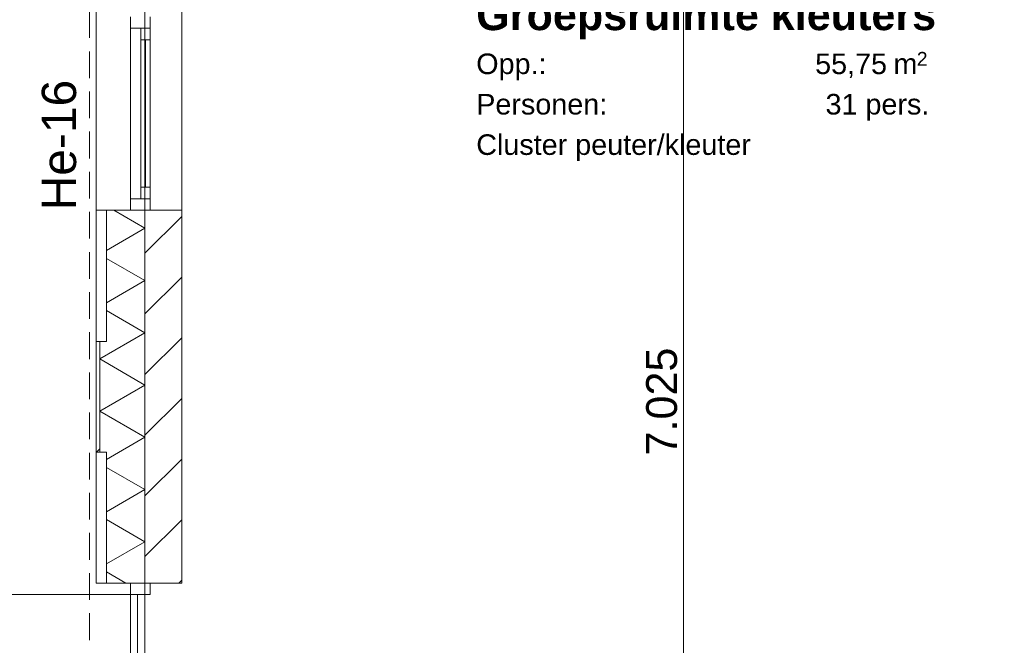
# Model space of a CAD drawing. Header units: millimetres. Extents: x 10 to 584, y 10 to 831.
# Tile 34 of 79: x 71 to 128, y 569 to 605. Entities that reach past the tile are written whole.
import ezdxf
from ezdxf.xclip import XClip

# ---------------------------------------------------------------- set-up
doc = ezdxf.new("R2010")
doc.units = ezdxf.units.MM
doc.header["$MEASUREMENT"] = 0
doc.header["$XCLIPFRAME"] = 0
doc.linetypes.add('B0204', pattern=[13, 10, -1, 1, -1])
doc.linetypes.add('B0701', pattern=[2.3412, 1.56, -0.7812])
for name, color, linetype in [('21 Buitenwanden', 7, 'Continuous'), ('21 Buitenwanden Deuren', 7, 'Continuous'), ('21 Buitenwanden Doorsnede-arcering', 7, 'Continuous'), ('21 Buitenwanden Laagscheidingslijnen', 7, 'Continuous'), ('21 Buitenwanden Raamlabels', 7, 'Continuous'), ('21 Buitenwanden Ramen', 7, 'Continuous'), ('23 Vloeren', 7, 'Continuous'), ('73 Keuken', 7, 'Continuous'), ('A Stramien', 7, 'Continuous'), ('Maatvoering 1_ 50_100', 7, 'Continuous'), ('Z Ruimtefuncties', 7, 'Continuous')]:
    doc.layers.add(name, color=color, linetype=linetype)
doc.styles.add('GENERATED_STYLE_1', font='txt')
doc.styles.add('GENERATED_STYLE_2', font='txt')

# ---------------------------------------------------------------- blocks, each defined once
blk = doc.blocks.new('*X61')
at = {"layer": '21 Buitenwanden Doorsnede-arcering', "color": 7, "linetype": 'Continuous', "lineweight": 0}
for p, q in [((76.185, 594.036), (78, 592.989)), ((75.76, 591.695), (78, 592.989)), ((75.76, 591.234), (78, 589.94)), ((75.76, 588.647), (78, 589.94)), ((75.76, 588.185), (78, 586.892)), ((75.36, 585.368), (78, 586.892)), ((75.36, 585.368), (78, 583.844)), ((75.36, 582.319), (78, 583.844)), ((75.36, 582.319), (78, 580.795)), ((75.76, 579.502), (78, 580.795)), ((75.76, 579.04), (78, 577.747)), ((75.76, 576.453), (78, 577.747)), ((75.76, 575.992), (78, 574.698)), ((75.76, 573.405), (78, 574.698)), ((75.76, 572.943), (76.884, 572.294))]:
    blk.add_line(p, q, dxfattribs=at)
blk = doc.blocks.new('Drawing_2_2', base_point=(78, 259.188))
at = {"layer": '21 Buitenwanden Doorsnede-arcering', "linetype": 'Continuous', "lineweight": 0, "true_color": 0x000000}
h = blk.add_hatch(dxfattribs=at)
h.set_pattern_fill('130_Kalkzandsteen_0002', color=18, style=0, pattern_type=2)
h.set_pattern_definition([(45, (78, 259.188), (-1.767767, 1.767767), [])])
h.paths.add_polyline_path([(78, 594.036), (78, 572.294), (80.14, 572.294), (80.14, 594.036)])
h = blk.add_hatch(dxfattribs=at)
h.set_pattern_fill('145_Baksteen_0002', color=18, style=0, pattern_type=2)
h.set_pattern_definition([(45, (78, 259.188), (-4.5962, 4.5962), []), (45, (77.081, 260.107), (-4.5962, 4.5962), [])])
h.paths.add_polyline_path([(75.36, 586.391), (75.16, 586.391), (75.16, 579.936), (75.36, 579.936)])
at = {"layer": '21 Buitenwanden', "color": 1, "linetype": 'Continuous', "lineweight": 0}
for p, q in [((75.76, 586.391), (75.76, 594.036)), ((75.76, 594.036), (77.16, 594.036)), ((77.16, 594.036), (78, 594.036)), ((75.16, 586.391), (75.76, 586.391)), ((75.16, 579.936), (75.76, 579.936)), ((75.76, 572.294), (75.76, 579.936)), ((75.76, 572.294), (77.16, 572.294)), ((77.16, 572.294), (78, 572.294))]:
    blk.add_line(p, q, dxfattribs=at)
at = {"layer": '21 Buitenwanden', "color": 3, "linetype": 'Continuous', "lineweight": 0}
for p, q in [((78, 594.036), (78.3, 594.036)), ((78.3, 594.036), (80.14, 594.036)), ((78, 572.294), (78.3, 572.294)), ((78.3, 572.294), (80.14, 572.294))]:
    blk.add_line(p, q, dxfattribs=at)
at = {"layer": '21 Buitenwanden', "color": 3, "linetype": 'Continuous', "lineweight": 0, "flags": 128}
blk.add_lwpolyline([(80.14, 572.294), (80.14, 594.036)], dxfattribs=at)
at = {"layer": '21 Buitenwanden', "color": 2, "linetype": 'Continuous', "lineweight": 0, "flags": 128}
blk.add_lwpolyline([(75.16, 586.391), (75.16, 579.936)], dxfattribs=at)
at = {"layer": '21 Buitenwanden Deuren', "color": 2, "linetype": 'Continuous', "lineweight": 0}
blk.add_line((75.16, 572.294), (75.36, 572.294), dxfattribs=at)
at = {"layer": '21 Buitenwanden Deuren', "color": 1, "linetype": 'Continuous', "lineweight": 0}
for p, q in [((75.36, 572.294), (77.16, 572.294)), ((77.16, 572.294), (77.16, 571.624)), ((78.3, 572.294), (77.16, 572.294)), ((77.16, 572.294), (78, 572.294)), ((77.16, 572.294), (78, 572.294)), ((78.3, 571.624), (78.3, 572.294)), ((77.16, 571.624), (67.16, 571.624)), ((77.16, 571.624), (78.3, 571.624)), ((77.16, 561.624), (77.16, 571.624)), ((77.16, 571.624), (77.56, 571.624)), ((77.56, 571.624), (77.56, 561.624))]:
    blk.add_line(p, q, dxfattribs=at)
at = {"layer": '21 Buitenwanden Deuren', "color": 3, "linetype": 'Continuous', "lineweight": 0}
for p, q in [((78, 572.294), (78.3, 572.294)), ((78, 572.294), (78.3, 572.294)), ((78.3, 572.294), (80.14, 572.294))]:
    blk.add_line(p, q, dxfattribs=at)
at = {"layer": '21 Buitenwanden Deuren', "color": 1, "linetype": 'Continuous', "lineweight": 0}
blk.add_arc((77.16, 571.624), 10, 180, 270, dxfattribs=at)
at = {"layer": '21 Buitenwanden Laagscheidingslijnen', "color": 3, "linetype": 'Continuous', "lineweight": 0}
blk.add_line((78, 594.036), (78, 572.294), dxfattribs=at)
at = {"layer": '21 Buitenwanden Laagscheidingslijnen', "color": 1, "linetype": 'Continuous', "lineweight": 0}
blk.add_line((75.36, 586.391), (75.36, 579.936), dxfattribs=at)
at = {"layer": '21 Buitenwanden Ramen', "color": 9, "linetype": 'Continuous', "lineweight": 0}
for p, q in [((75.16, 594.036), (75.16, 615.936)), ((80.14, 594.036), (80.14, 615.936))]:
    blk.add_line(p, q, dxfattribs=at)
at = {"layer": '21 Buitenwanden Ramen', "color": 1, "linetype": 'Continuous', "lineweight": 0}
for p, q in [((77.16, 605.321), (77.16, 604.986)), ((77.16, 604.986), (77.16, 604.651)), ((78.3, 604.986), (78.3, 605.321)), ((78.3, 604.651), (78.3, 604.986)), ((77.16, 604.651), (77.76, 604.651)), ((77.16, 604.651), (77.16, 594.706)), ((77.76, 604.651), (78.3, 604.651)), ((77.76, 604.651), (77.76, 603.981)), ((78.3, 604.651), (77.76, 604.651)), ((78.3, 603.981), (78.3, 604.651)), ((77.76, 603.981), (78.3, 603.981)), ((77.76, 603.981), (77.76, 595.376)), ((78.03, 595.376), (78.03, 603.981)), ((78.3, 595.376), (78.3, 603.981)), ((78.3, 595.376), (78.3, 603.981)), ((78.3, 595.376), (77.76, 595.376)), ((77.76, 595.376), (77.76, 594.706)), ((78.3, 594.706), (78.3, 595.376)), ((77.76, 594.706), (77.16, 594.706)), ((77.16, 594.706), (77.16, 594.036)), ((78.3, 594.706), (77.76, 594.706)), ((77.76, 594.706), (78.3, 594.706)), ((78.3, 594.036), (78.3, 594.706)), ((75.16, 586.391), (75.16, 594.036)), ((75.36, 594.036), (77.16, 594.036)), ((77.16, 594.036), (78, 594.036)), ((77.16, 594.036), (78, 594.036)), ((75.16, 572.294), (75.16, 579.936))]:
    blk.add_line(p, q, dxfattribs=at)
at = {"layer": '21 Buitenwanden Ramen', "color": 2, "linetype": 'Continuous', "lineweight": 0}
blk.add_line((75.16, 594.036), (75.36, 594.036), dxfattribs=at)
at = {"layer": '21 Buitenwanden Ramen', "color": 3, "linetype": 'Continuous', "lineweight": 0}
for p, q in [((78, 594.036), (78.3, 594.036)), ((78, 594.036), (78.3, 594.036)), ((78.3, 594.036), (80.14, 594.036))]:
    blk.add_line(p, q, dxfattribs=at)
at = {"layer": '21 Buitenwanden Ramen', "color": 1, "linetype": 'Continuous', "lineweight": 0, "flags": 128}
for points in [[(75.16, 586.391), (75.76, 586.391), (75.76, 594.036), (75.16, 594.036)], [(75.16, 572.294), (75.76, 572.294), (75.76, 579.936), (75.16, 579.936)]]:
    blk.add_lwpolyline(points, close=True, dxfattribs=at)
at = {"layer": '23 Vloeren', "color": 1, "linetype": 'B0701', "lineweight": 0, "flags": 128}
blk.add_lwpolyline([(373.24, 759.788), (373.24, 766.428), (74.76, 766.428), (74.76, 472.288)], dxfattribs=at)
at = {"layer": '23 Vloeren', "color": 1, "linetype": 'Continuous', "lineweight": 0, "flags": 128}
blk.add_lwpolyline([(96, 265.188), (370, 265.188), (370, 439.188), (366, 439.188), (366, 570.048), (420.61, 570.048), (420.61, 554.048), (510, 554.048), (510, 626.688), (459.924, 626.688), (459.924, 683.688), (510, 683.688), (510, 757.188), (294, 757.188), (294, 763.188), (78, 763.188), (78, 475.188), (96, 475.188)], close=True, dxfattribs=at)
at = {"layer": 'A Stramien', "color": 9, "linetype": 'B0204', "lineweight": 0}
blk.add_line((78, 784.271), (78, 233.204), dxfattribs=at)
at = {"layer": 'Maatvoering 1_ 50_100', "color": 1, "linetype": 'Continuous', "lineweight": 0}
blk.add_line((109.424, 547.688), (109.424, 617.938), dxfattribs=at)
at = {"layer": '73 Keuken', "color": 4, "linetype": 'Continuous', "lineweight": 0}
blk.add_blockref('*X61', (0, 0), dxfattribs=at)
at = {"layer": '21 Buitenwanden Raamlabels', "color": 2, "linetype": 'Continuous', "lineweight": 0, "insert": (74.007, 594.036), "char_height": 2, "attachment_point": 7, "rotation": 90, "style": 'GENERATED_STYLE_1'}
blk.add_mtext('\\A1;{\\pql;\\fArial|b0|i0|c0|p38;He-16}', dxfattribs=at)
at = {"layer": 'Maatvoering 1_ 50_100', "color": 2, "linetype": 'Continuous', "lineweight": 0, "insert": (109.064, 579.735), "char_height": 1.8, "width": 6.15497, "attachment_point": 7, "rotation": 90, "style": 'GENERATED_STYLE_1'}
blk.add_mtext('\\A1;{\\pql;\\fArial|b0|i0|c0|p38;7.025}', dxfattribs=at)
at = {"layer": 'Z Ruimtefuncties', "color": 2, "linetype": 'Continuous', "lineweight": 0, "attachment_point": 1}
for s, insert, char_height, style in [('\\A1;{\\pql;\\pt0;\\fArial|b1|i0|c0|p38;Groepsruimte kleuters}', (97.327, 606.344), 1.8, 'GENERATED_STYLE_2'), ('\\A1;{\\pql;\\fArial|b0|i0|c0|p38;2}', (123.035, 603.273), 0.8, 'GENERATED_STYLE_1'), ('\\A1;{\\pql;\\pt0;\\fArial|b0|i0|c0|p38;Opp.: }', (97.327, 603.181), 1.2, 'GENERATED_STYLE_1'), ('\\A1;{\\pql;\\fArial|b0|i0|c0|p38;55,75}', (117.1, 603.181), 1.2, 'GENERATED_STYLE_1'), ('\\A1;{\\pql;\\fArial|b0|i0|c0|p38; m}', (121.203, 603.181), 1.2, 'GENERATED_STYLE_1'), ('\\A1;{\\pql;\\pt0;\\fArial|b0|i0|c0|p38;Personen: }', (97.327, 600.824), 1.2, 'GENERATED_STYLE_1'), ('\\A1;{\\pql;\\pt0;\\fArial|b0|i0|c0|p38;31 pers.}', (117.707, 600.824), 1.2, 'GENERATED_STYLE_1'), ('\\A1;{\\pql;\\pt0;\\fArial|b0|i0|c0|p38;Cluster peuter/kleuter}', (97.327, 598.467), 1.2, 'GENERATED_STYLE_1')]:
    blk.add_mtext(s, dxfattribs=dict(at, insert=insert, char_height=char_height, style=style))

msp = doc.modelspace()

# ---------------------------------------------------------------- block references
at = {"color": 4, "linetype": 'Continuous', "lineweight": 0}
ref = msp.add_blockref('Drawing_2_2', (78, 259.188), dxfattribs=at)
XClip(ref).set_block_clipping_path([(30, 141.736842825), (586.5626696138, 806.4087291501)])

doc.saveas('drawing.dxf')
